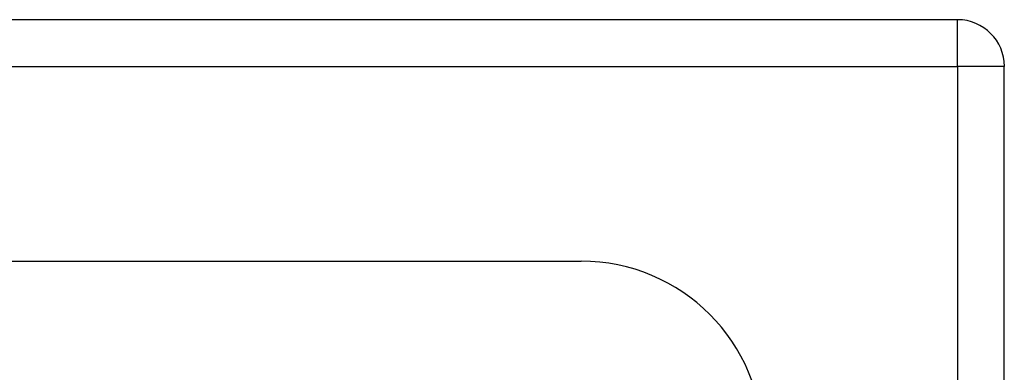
# Model space of a CAD drawing. Header units: inches. Extents: x 14 to 193, y 15 to 125.
# Tile 57 of 90: x 118.938 to 121.155, y 89.1 to 89.894. Entities that reach past the tile are written whole.
import ezdxf

# ---------------------------------------------------------------- set-up
doc = ezdxf.new("R2010")
doc.units = ezdxf.units.IN
doc.header["$LTSCALE"] = 12.41934
doc.header["$MEASUREMENT"] = 0
doc.layers.add('Visible Edges(ANSI)', color=7, linetype='Continuous', lineweight=25)
doc.layers.add('Visible Tangent Edges(ANSI)', color=7, linetype='Continuous', lineweight=25)

msp = doc.modelspace()

# ---------------------------------------------------------------- linework, layer by layer
at = {"layer": 'Visible Edges(ANSI)'}
for p, q in [((121.0499, 89.894), (89.3948, 89.894)), ((121.155, 51.7607), (121.155, 89.7888)), ((90.2425, 89.3504), (120.2021, 89.3504))]:
    msp.add_line(p, q, dxfattribs=at)
for centre, radius in [((121.0499, 89.7888), 0.1052), ((120.2021, 88.9411), 0.4093)]:
    msp.add_arc(centre, radius, 0, 90, dxfattribs=at)
at = {"layer": 'Visible Tangent Edges(ANSI)'}
for p, q in [((121.0499, 89.7888), (121.0499, 89.894)), ((89.3948, 89.7888), (121.0499, 89.7888)), ((121.0499, 89.7888), (121.0499, 51.7607)), ((121.155, 89.7888), (121.0499, 89.7888))]:
    msp.add_line(p, q, dxfattribs=at)

doc.saveas('drawing.dxf')
